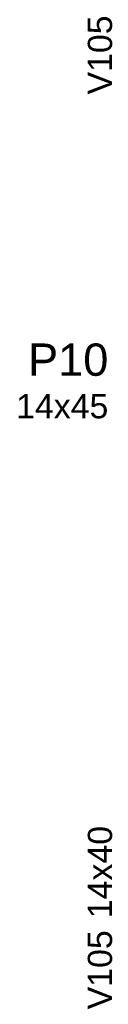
# Model space of a CAD drawing. Header units: millimetres. Extents: x 10906 to 25863, y 1966 to 4861.
# Tile 85 of 163: x 11418.745 to 11419.49, y 2966.781 to 2975.387. Entities that reach past the tile are written whole.
import ezdxf

# ---------------------------------------------------------------- set-up
doc = ezdxf.new("R2010")
doc.units = ezdxf.units.MM
doc.layers.add('FO-Textos das vigas', color=7, linetype='Continuous', lineweight=5)
doc.layers.add('FO-Textos dos pilares', color=7, linetype='Continuous', lineweight=5)
doc.styles.add('Arial', font='arial.ttf')

msp = doc.modelspace()

# ---------------------------------------------------------------- texts
at = {"layer": 'FO-Textos das vigas', "linetype": 'Continuous', "char_height": 0.2118, "rotation": 90, "line_spacing_factor": 0.798, "style": 'Arial'}
for s, insert, width, attachment_point in [('V105', (11419.54064, 2975.07891), 1.3767997, 8), ('14x40', (11419.54064, 2967.53414), 1.6009967, 7), ('V105', (11419.54064, 2967.42824), 1.3767997, 9)]:
    msp.add_mtext(s, dxfattribs=dict(at, insert=insert, width=width, attachment_point=attachment_point))
at = {"layer": 'FO-Textos dos pilares', "linetype": 'Continuous', "attachment_point": 9, "line_spacing_factor": 0.798, "style": 'Arial'}
for s, insert, char_height, width in [('P10', (11419.50534, 2972.27076), 0.2824, 1.4108951), ('14x45', (11419.50534, 2971.90011), 0.2118, 1.6009967)]:
    msp.add_mtext(s, dxfattribs=dict(at, insert=insert, char_height=char_height, width=width))

doc.saveas('drawing.dxf')
